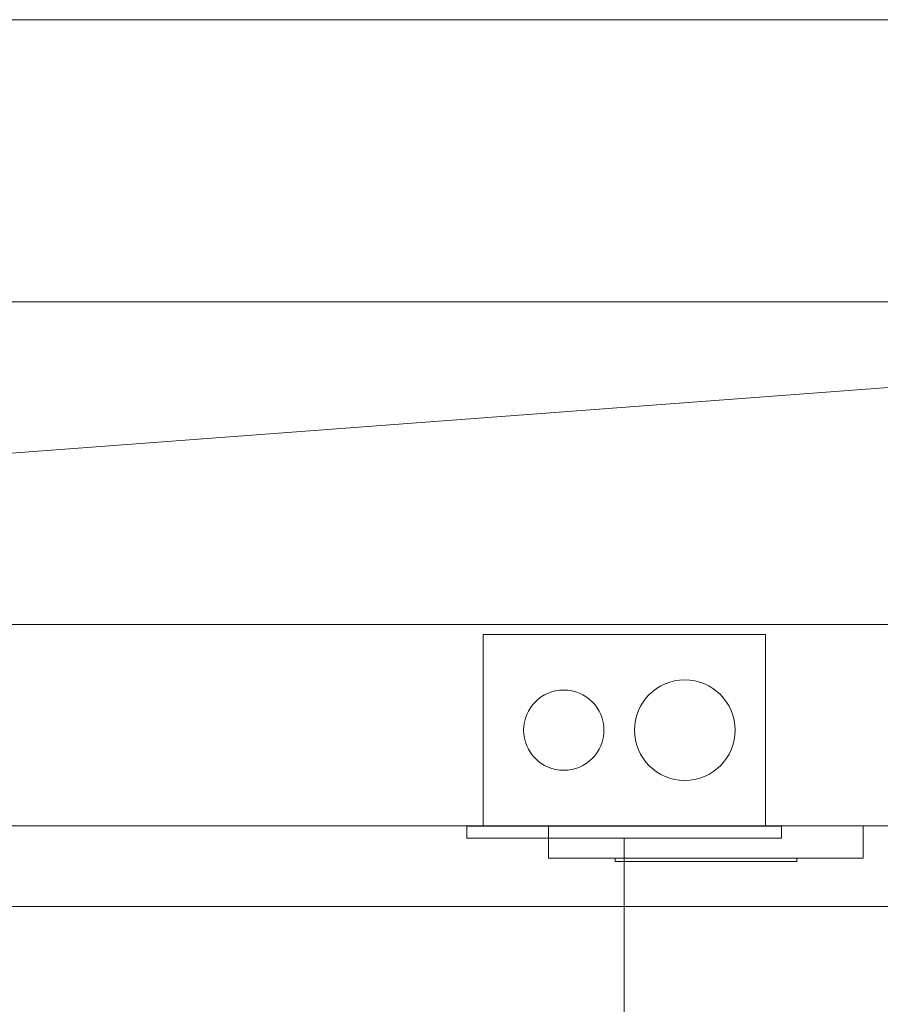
# Model space of a CAD drawing. Extents: x 5066 to 9756, y -2696 to -1109.
# Tile 221 of 248: x 9416.503 to 9416.93, y -2564.126 to -2563.637. Entities that reach past the tile are written whole.
import ezdxf

# ---------------------------------------------------------------- set-up
doc = ezdxf.new("R2010")
doc.units = 0
doc.header["$MEASUREMENT"] = 0
for name, color, linetype, lineweight in [('EL-Tomadas', 150, 'CONTINUOUS', 20), ('IFC-Caixa de passagem-Contorno', 44, 'CONTINUOUS', 5), ('IFC-Elemento construtivo genérico-Contorno', 253, 'CONTINUOUS', 5), ('IFC-Janela-Contorno', 142, 'CONTINUOUS', 5), ('IFC-Parede padrão-Contorno', 44, 'CONTINUOUS', 5), ('IFC-Parte de elemento de construção-Contorno', 253, 'CONTINUOUS', 5)]:
    doc.layers.add(name, color=color, linetype=linetype, lineweight=lineweight)

msp = doc.modelspace()

# ---------------------------------------------------------------- linework, layer by layer
at = {"layer": 'EL-Tomadas'}
msp.add_line((9416.80288, -2564.16394), (9416.80288, -2564.04334), dxfattribs=at)
at = {"layer": 'IFC-Caixa de passagem-Contorno'}
for p, q in [((9416.73288, -2564.03734), (9416.73288, -2563.94234)), ((9416.73288, -2563.94234), (9416.87288, -2563.94234)), ((9416.87288, -2564.03734), (9416.87288, -2563.94234)), ((9416.72488, -2564.03734), (9416.88088, -2564.03734)), ((9416.72488, -2564.04334), (9416.72488, -2564.03734)), ((9416.88088, -2564.04334), (9416.88088, -2564.03734)), ((9416.72488, -2564.04334), (9416.88088, -2564.04334))]:
    msp.add_line(p, q, dxfattribs=at)
for centre, radius in [((9416.83288, -2563.98974), 0.02496), ((9416.77288, -2563.98974), 0.0199)]:
    msp.add_circle(centre, radius, dxfattribs=at)
at = {"layer": 'IFC-Elemento construtivo genérico-Contorno', "color": 8, "lineweight": 5}
for p, q in [((9416.76538, -2564.05323), (9416.76538, -2564.03724)), ((9416.9214, -2564.05323), (9416.9214, -2564.03724)), ((9416.76538, -2564.05323), (9416.9214, -2564.05323)), ((9416.79839, -2564.05484), (9416.79839, -2564.05323)), ((9416.88839, -2564.05484), (9416.88839, -2564.05323)), ((9416.79839, -2564.05484), (9416.88839, -2564.05484))]:
    msp.add_line(p, q, dxfattribs=at)
at = {"layer": 'IFC-Janela-Contorno', "color": 8, "lineweight": 5}
for p, q in [((9414.02136, -2563.77724), (9419.02136, -2563.77724)), ((9414.02136, -2563.93724), (9419.02136, -2563.93724))]:
    msp.add_line(p, q, dxfattribs=at)
at = {"layer": 'IFC-Parede padrão-Contorno', "color": 8, "lineweight": 5}
for p, q in [((9414.02136, -2563.63724), (9419.02136, -2563.63724)), ((9414.02136, -2564.03724), (9419.37855, -2563.63724)), ((9414.02136, -2564.03724), (9419.02136, -2564.03724))]:
    msp.add_line(p, q, dxfattribs=at)
at = {"layer": 'IFC-Parte de elemento de construção-Contorno', "color": 8, "lineweight": 5}
msp.add_line((9412.65538, -2564.07724), (9420.17195, -2564.07724), dxfattribs=at)

doc.saveas('drawing.dxf')
